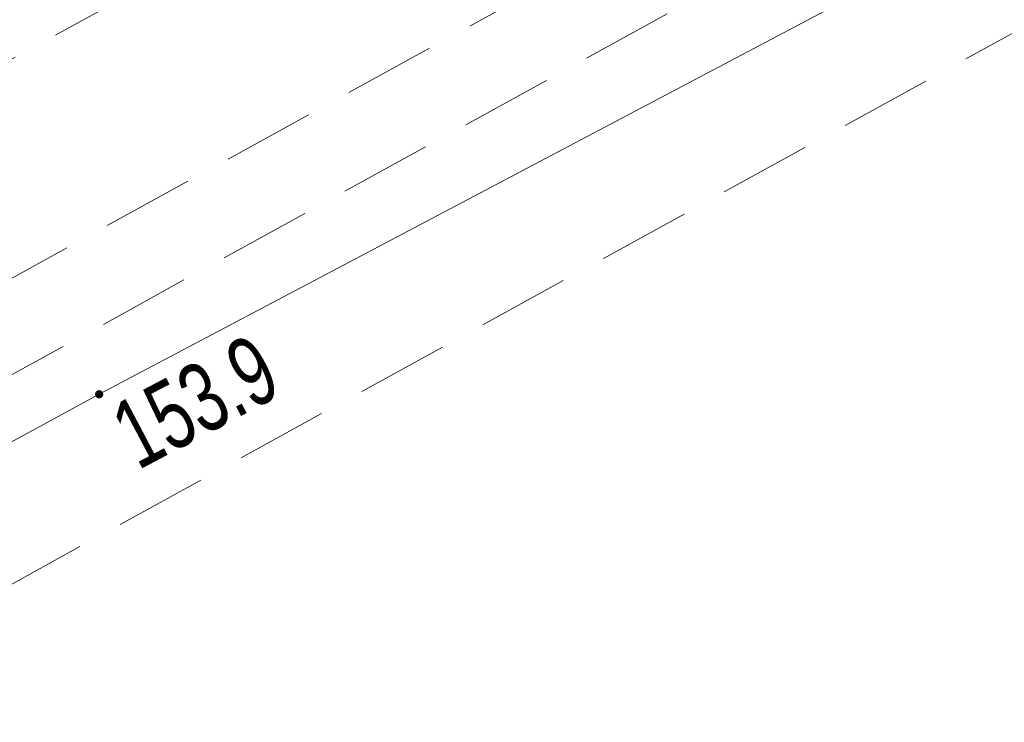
# Model space of a CAD drawing. Header units: metres. Extents: x 8440716 to 8446743, y 5883760 to 5887966.
# Tile 70 of 256: x 8442316 to 8442327, y 5885714 to 5885721. Entities that reach past the tile are written whole.
import ezdxf

# ---------------------------------------------------------------- set-up
doc = ezdxf.new("R2010")
doc.units = ezdxf.units.M
doc.header["$MEASUREMENT"] = 0
doc.linetypes.add('1.0_0.5', pattern=[1.5, 1, -0.5])
doc.layers.get('0').update_dxf_attribs({"color": 250, "linetype": 'CONTINUOUS', "lineweight": 5})
for name, color, linetype in [('chodnik', 253, 'CONTINUOUS'), ('przewód telekomunikacyjny podziemny', 253, 'CONTINUOUS'), ('rzędna', 253, 'CONTINUOUS'), ('rzędna-Atr2', 253, 'CONTINUOUS')]:
    doc.layers.add(name, color=color, linetype=linetype)
doc.styles.get("Standard").update_dxf_attribs({"font": 'Working1250', "width": 0.75})

# ---------------------------------------------------------------- blocks, each defined once
blk = doc.blocks.new('PW01')
at = {"linetype": 'Continuous', "lineweight": 13}
h = blk.add_hatch(color=0, dxfattribs=at)
edge = h.paths.add_edge_path()
edge.add_arc((0, 0), 0.045, 0, 360)

msp = doc.modelspace()

# ---------------------------------------------------------------- linework, layer by layer
at = {"layer": 'chodnik', "color": 253, "linetype": '1.0_0.5', "lineweight": 18, "flags": 128}
for points in [[(8442227.61, 5885673.02), (8442233.09, 5885675.53), (8442236.85, 5885677.26), (8442248.86, 5885682.85), (8442261.11, 5885688.95), (8442270.34, 5885693.7), (8442276.45, 5885696.95), (8442293.62, 5885706.31), (8442303.45, 5885711.71), (8442327.6, 5885725.01), (8442363.58, 5885744.79), (8442368.09, 5885747.26), (8442372.02, 5885749.46), (8442397.76, 5885763.64), (8442430.07, 5885781.43), (8442463.7, 5885799.91), (8442494.8, 5885816.96), (8442526.92, 5885834.71), (8442562.4, 5885854.15), (8442598.17, 5885873.84), (8442624.8, 5885888.46), (8442657.47, 5885906.45), (8442689.67, 5885924.19), (8442721.98, 5885941.97), (8442754.17, 5885959.73), (8442784.37, 5885976.3), (8442819.26, 5885995.45), (8442851.56, 5886013.23), (8442883.81, 5886030.99), (8442916.35, 5886048.87), (8442948.54, 5886066.59), (8442981.18, 5886084.55), (8443014.82, 5886103.01), (8443046.03, 5886120.16), (8443078.59, 5886138.04), (8443110.9, 5886155.85), (8443143.39, 5886173.76), (8443159.31, 5886182.54), (8443160.3, 5886182.95), (8443161.61, 5886183.38), (8443162.98, 5886183.6), (8443164.51, 5886183.65), (8443166.42, 5886183.54), (8443168.06, 5886183.45), (8443169.47, 5886183.69), (8443170.89, 5886184.19), (8443171.98, 5886184.78), (8443172.73, 5886185.26), (8443170.6, 5886186.43), (8443170.05, 5886186.13), (8443169.27, 5886185.79), (8443168.01, 5886185.54), (8443167.07, 5886185.56), (8443165.25, 5886185.7), (8443164.04, 5886185.74), (8443161.85, 5886185.52), (8443160.12, 5886185.08), (8443158.24, 5886184.31), (8443142.4, 5886175.6), (8443109.88, 5886157.66), (8443077.69, 5886139.94), (8443045.06, 5886121.98), (8443013.59, 5886104.73), (8442980.22, 5886086.4), (8442947.47, 5886068.38), (8442915.51, 5886050.79), (8442882.83, 5886032.85), (8442850.52, 5886015.03), (8442818.06, 5885997.17), (8442783.41, 5885978.14), (8442753.19, 5885961.54), (8442720.93, 5885943.74), (8442688.63, 5885925.96), (8442656.38, 5885908.21), (8442623.77, 5885890.25), (8442597.12, 5885875.63), (8442561.4, 5885855.99), (8442525.99, 5885836.53), (8442493.98, 5885818.86), (8442462.78, 5885801.76), (8442428.98, 5885783.14), (8442396.7, 5885765.42), (8442371.04, 5885751.28), (8442367.47, 5885749.33), (8442367.16, 5885749.31), (8442366.9, 5885749.46), (8442366.56, 5885750.02), (8442366.18, 5885750.8), (8442364.41, 5885749.81), (8442364.38, 5885749.25), (8442364.01, 5885748.06), (8442363.55, 5885747.4), (8442362.78, 5885746.73), (8442326.54, 5885726.81), (8442302.36, 5885713.49), (8442292.58, 5885708.1), (8442275.43, 5885698.75), (8442269.39, 5885695.57), (8442260.19, 5885690.78), (8442247.99, 5885684.71), (8442235.85, 5885679.08), (8442232.06, 5885677.37), (8442227.97, 5885675.56), (8442221.94, 5885672.89), (8442216.5, 5885670.61), (8442206.12, 5885666.35), (8442201.41, 5885664.48), (8442190.06, 5885660.16), (8442169.76, 5885652.89), (8442167.35, 5885652.25), (8442161.2, 5885650.61), (8442161.7, 5885648.68), (8442170.42, 5885650.93), (8442190.78, 5885658.22), (8442202.03, 5885662.53), (8442207.06, 5885664.47), (8442217.19, 5885668.66), (8442223.87, 5885671.41)], [(8442398.23, 5885762.83), (8442372.93, 5885748.87), (8442372.02, 5885749.46), (8442368.09, 5885747.26), (8442368.08, 5885746.24), (8442363.93, 5885743.94), (8442328.04, 5885724.2), (8442303.92, 5885710.92), (8442294.03, 5885705.48), (8442276.91, 5885696.15), (8442270.65, 5885692.84), (8442261.52, 5885688.13), (8442249.29, 5885682.04), (8442237.27, 5885676.4), (8442233.82, 5885674.86), (8442227.91, 5885672.18), (8442228.68, 5885670.34), (8442234.79, 5885673.06), (8442238.21, 5885674.64), (8442250.22, 5885680.25), (8442262.44, 5885686.36), (8442271.35, 5885690.96), (8442277.86, 5885694.39), (8442295.07, 5885703.76), (8442305.02, 5885709.25), (8442328.98, 5885722.44), (8442364.79, 5885742.15), (8442399.21, 5885760.98), (8442431.58, 5885778.77), (8442465.05, 5885797.22), (8442495.8, 5885814.05), (8442518.04, 5885826.35), (8442520.13, 5885827.5), (8442528.37, 5885832.06), (8442563.43, 5885851.44), (8442599.47, 5885871.24), (8442625.94, 5885885.78), (8442658.84, 5885903.89), (8442691.97, 5885922.16), (8442723.6, 5885939.55), (8442755.59, 5885957.15), (8442785.67, 5885973.69), (8442820.87, 5885992.99), (8442852.82, 5886010.6), (8442885.15, 5886028.42), (8442917.67, 5886046.28), (8442950.17, 5886064.15), (8442982.52, 5886081.96), (8443016.84, 5886100.81), (8443047.49, 5886117.63), (8443079.73, 5886135.39), (8443112.44, 5886153.39), (8443144.78, 5886171.19), (8443160.82, 5886179.99), (8443162.19, 5886180.5), (8443163.41, 5886180.72), (8443164.97, 5886180.7), (8443166.12, 5886180.47), (8443168.87, 5886179.82), (8443169.49, 5886179.73), (8443170.81, 5886179.74), (8443172.11, 5886180.07), (8443173.41, 5886180.59), (8443175.29, 5886181.7), (8443174.34, 5886182.75), (8443173.14, 5886183.92), (8443171.98, 5886184.78), (8443170.89, 5886184.19), (8443169.47, 5886183.69), (8443168.06, 5886183.45), (8443166.42, 5886183.54), (8443164.51, 5886183.65), (8443162.98, 5886183.6), (8443161.61, 5886183.38), (8443160.3, 5886182.95), (8443159.31, 5886182.54), (8443159.73, 5886181.73), (8443143.87, 5886172.95), (8443111.34, 5886155.04), (8443078.93, 5886137.17), (8443046.49, 5886119.33), (8443015.33, 5886102.26), (8442981.67, 5886083.71), (8442949, 5886065.77), (8442916.82, 5886048.03), (8442884.23, 5886030.14), (8442851.95, 5886012.33), (8442819.79, 5885994.66), (8442784.76, 5885975.43), (8442754.61, 5885958.89), (8442722.39, 5885941.13), (8442691.08, 5885923.91), (8442657.91, 5885905.62), (8442625.13, 5885887.6), (8442598.63, 5885873.01), (8442562.69, 5885853.33), (8442527.37, 5885833.89), (8442495.03, 5885816.03), (8442464.1, 5885799.05), (8442430.54, 5885780.59)]]:
    msp.add_lwpolyline(points, close=True, dxfattribs=at)
at = {"layer": 'przewód telekomunikacyjny podziemny', "color": 30, "linetype": 'Continuous', "lineweight": 18, "flags": 128}
msp.add_lwpolyline([(8442887.65, 5886030.94), (8442861.5, 5886016.55), (8442845.88, 5886007.92), (8442819.73, 5885993.62), (8442792.68, 5885978.72), (8442764.96, 5885963.37), (8442742.51, 5885951.26), (8442715.88, 5885936.68), (8442689.75, 5885922.33), (8442664.49, 5885908.48), (8442641.02, 5885895.43), (8442613.42, 5885880.21), (8442586.52, 5885865.07), (8442555.95, 5885848.53), (8442535.15, 5885836.83), (8442526.51, 5885832.17), (8442498.85, 5885816.9), (8442462.39, 5885796.89), (8442434.58, 5885781.45), (8442405.39, 5885765.33), (8442372.03, 5885747.01), (8442349.92, 5885734.78), (8442316.79, 5885717.27), (8442288.16, 5885701.78)], dxfattribs=at)

# ---------------------------------------------------------------- block references
at = {"layer": 'rzędna', "color": 30, "linetype": 'Continuous', "lineweight": 18}
msp.add_blockref('PW01', (8442316.79, 5885717.27), dxfattribs=at)

# ---------------------------------------------------------------- texts
at = {"layer": 'rzędna-Atr2', "color": 253, "width": 0.72}
msp.add_text('153.9', height=0.75, rotation=27.857, dxfattribs=at).set_placement((8442317.21, 5885716.44))

doc.saveas('drawing.dxf')
